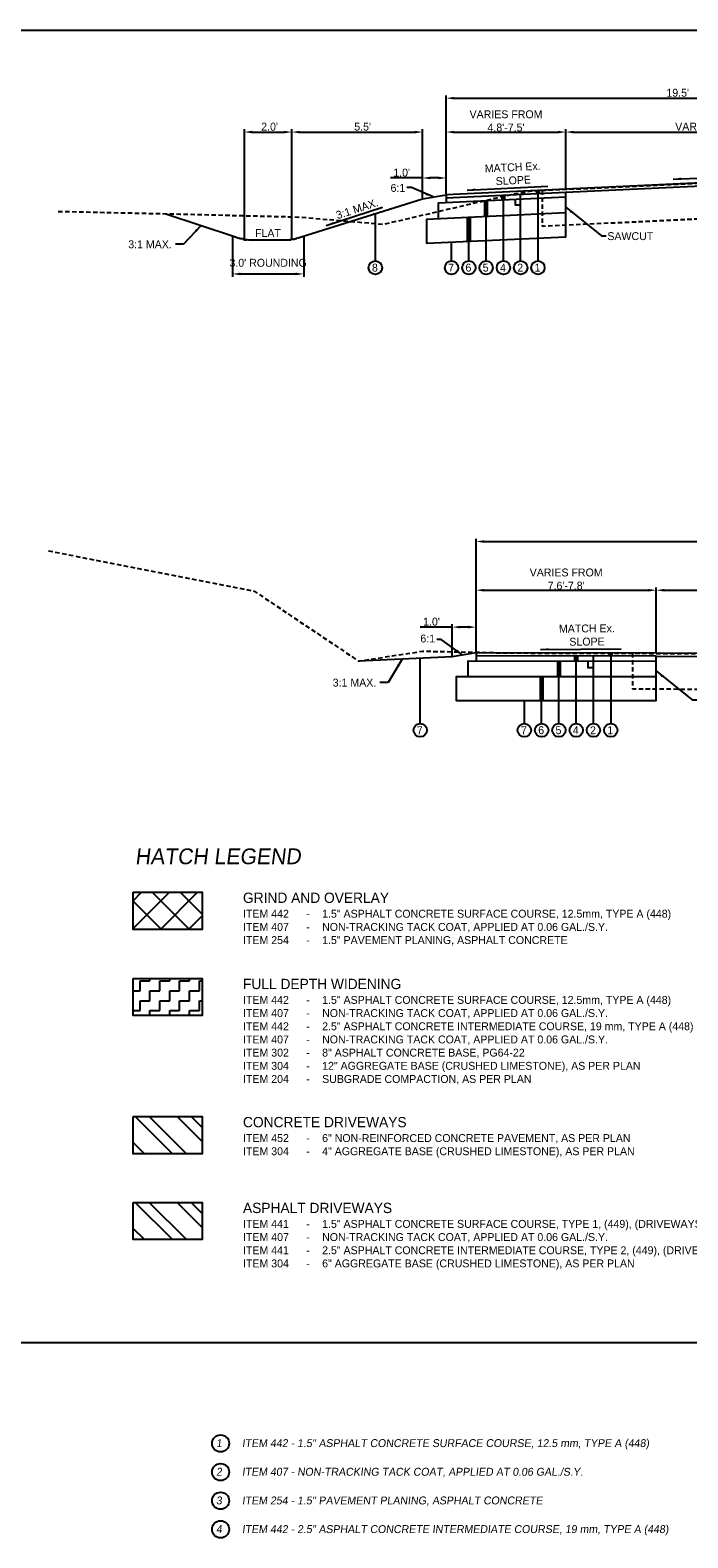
# Model space of a CAD drawing. Header units: feet. Extents: x 8 to 492, y -133 to 111.
# Tile 12 of 14: x 372 to 413, y 16 to 111. Entities that reach past the tile are written whole.
import ezdxf

# ---------------------------------------------------------------- set-up
doc = ezdxf.new("R2010")
doc.units = ezdxf.units.FT
doc.header["$MEASUREMENT"] = 0
doc.linetypes.add('B', pattern=[0.3, 0.25, -0.05])
doc.linetypes.add('OhDOT_USTN2', pattern=[0.11, 0.069, -0.041])
for name, color, linetype in [('D-TITLE', 3, 'Continuous'), ('PM_P_Crosswalk', 7, 'Continuous'), ('SC_Scratch1', 1, 'Continuous'), ('SC_Shading1', 247, 'Continuous'), ('SC_Shading2', 255, 'Continuous'), ('TEXT-DK', 9, 'Continuous'), ('TEXT-LT', 9, 'Continuous'), ('XS_X_Ground_Line', 180, 'OhDOT_USTN2')]:
    doc.layers.add(name, color=color, linetype=linetype)
doc.styles.add('Slanted', font='font31.shx', dxfattribs={"height": 0.1})
doc.styles.get("Standard").update_dxf_attribs({"font": 'font31.shx'})
doc.dimstyles.new('COEC', dxfattribs={"dimscale": 13.9, "dimtxt": 0.18, "dimasz": 0.18, "dimexe": 0.18, "dimexo": 0.0625, "dimgap": 0.09, "dimtad": 1, "dimzin": 0, "dimdsep": 46, "dimtxsty": 'Standard', "dimcen": 0.09, "dimclrd": 256, "dimclre": 256, "dimclrt": 256, "dimaunit": 1, "dimadec": 4, "dimazin": 0, "dimtfac": 1, "dimtofl": 0, "dimtmove": 0, "dimatfit": 3, "dimfxl": 1, "dimtolj": 1, "dimtzin": 0, "dimlwd": -1, "dimlwe": -1, "dimarcsym": 0})

# ---------------------------------------------------------------- blocks, each defined once
blk = doc.blocks.new('*D1147')
at = {"layer": 'Defpoints', "color": 0, "transparency": 16777216}
for p in [(427.341, 106.878), (427.341, 102.136), (398.091, 100.772)]:
    blk.add_point(p, dxfattribs=at)
at = {"layer": 'TEXT-DK', "transparency": 16777216}
for p, q in [((398.091, 100.835), (398.091, 107.058)), ((398.591, 106.878), (426.841, 106.878)), ((427.341, 102.199), (427.341, 107.058))]:
    blk.add_line(p, q, dxfattribs=at)
for points in [[(398.591, 106.961), (398.591, 106.795), (398.091, 106.878)], [(426.841, 106.961), (426.841, 106.795), (427.341, 106.878)]]:
    blk.add_solid(points, dxfattribs=at)
at = {"layer": 'TEXT-DK', "transparency": 16777216, "insert": (412.716, 107.218), "char_height": 0.18, "attachment_point": 5}
blk.add_mtext("\\A1;{\\H2.77778x;19.5'}", dxfattribs=at)
blk = doc.blocks.new('*D1148')
at = {"layer": 'Defpoints', "color": 0, "transparency": 16777216}
for p in [(427.341, 104.735), (405.647, 101.125), (427.341, 101.472)]:
    blk.add_point(p, dxfattribs=at)
at = {"layer": 'TEXT-DK', "transparency": 16777216}
for p, q in [((405.647, 101.187), (405.647, 104.915)), ((427.341, 101.535), (427.341, 104.915)), ((406.147, 104.735), (426.841, 104.735))]:
    blk.add_line(p, q, dxfattribs=at)
for points in [[(406.147, 104.819), (406.147, 104.652), (405.647, 104.735)], [(426.841, 104.819), (426.841, 104.652), (427.341, 104.735)]]:
    blk.add_solid(points, dxfattribs=at)
at = {"layer": 'TEXT-DK', "transparency": 16777216, "insert": (416.494, 105.075), "char_height": 0.18, "attachment_point": 5}
blk.add_mtext("\\A1;{\\H2.77778x;VARIES FROM 12.0'-14.8'}", dxfattribs=at)
blk = doc.blocks.new('*D1149')
at = {"layer": 'Defpoints', "color": 0, "transparency": 16777216}
for p in [(405.647, 104.735), (405.647, 101.125), (398.091, 100.772)]:
    blk.add_point(p, dxfattribs=at)
at = {"layer": 'TEXT-DK', "transparency": 16777216}
for p, q in [((398.091, 100.835), (398.091, 104.915)), ((405.647, 101.187), (405.647, 104.915)), ((398.591, 104.735), (405.147, 104.735))]:
    blk.add_line(p, q, dxfattribs=at)
for points in [[(398.591, 104.819), (398.591, 104.652), (398.091, 104.735)], [(405.147, 104.819), (405.147, 104.652), (405.647, 104.735)]]:
    blk.add_solid(points, dxfattribs=at)
at = {"layer": 'TEXT-DK', "transparency": 16777216, "insert": (401.869, 105.439), "char_height": 0.18, "width": 6.42064, "attachment_point": 5}
blk.add_mtext("\\A1;{\\H2.77778x;VARIES FROM 4.8'-7.5'}", dxfattribs=at)
blk = doc.blocks.new('*D1150')
at = {"layer": 'Defpoints', "color": 0, "transparency": 16777216}
for p in [(398.091, 101.832), (396.591, 100.522), (398.091, 100.772)]:
    blk.add_point(p, dxfattribs=at)
at = {"layer": 'TEXT-DK', "transparency": 16777216}
for p, q in [((396.591, 100.585), (396.591, 102.012)), ((398.091, 100.835), (398.091, 102.012)), ((396.591, 101.832), (394.562, 101.832)), ((397.591, 101.832), (397.091, 101.832))]:
    blk.add_line(p, q, dxfattribs=at)
for points in [[(397.091, 101.916), (397.091, 101.749), (396.591, 101.832)], [(397.591, 101.916), (397.591, 101.749), (398.091, 101.832)]]:
    blk.add_solid(points, dxfattribs=at)
at = {"layer": 'TEXT-DK', "transparency": 16777216, "insert": (395.277, 102.172), "char_height": 0.18, "width": 5.31735, "attachment_point": 5}
blk.add_mtext("\\A1;{\\H2.77778x;1.0'}", dxfattribs=at)
blk = doc.blocks.new('*D1151')
at = {"layer": 'Defpoints', "color": 0, "transparency": 16777216}
for p in [(396.591, 104.735), (396.591, 100.522), (388.341, 97.917)]:
    blk.add_point(p, dxfattribs=at)
at = {"layer": 'TEXT-DK', "transparency": 16777216}
for p, q in [((388.341, 97.98), (388.341, 104.915)), ((396.591, 100.585), (396.591, 104.915)), ((388.841, 104.735), (396.091, 104.735))]:
    blk.add_line(p, q, dxfattribs=at)
for points in [[(388.841, 104.819), (388.841, 104.652), (388.341, 104.735)], [(396.091, 104.819), (396.091, 104.652), (396.591, 104.735)]]:
    blk.add_solid(points, dxfattribs=at)
at = {"layer": 'TEXT-DK', "transparency": 16777216, "insert": (392.812, 105.075), "char_height": 0.18, "width": 6.42064, "attachment_point": 5}
blk.add_mtext("\\A1;{\\H2.77778x;5.5'}", dxfattribs=at)
blk = doc.blocks.new('*D1152')
at = {"layer": 'Defpoints', "color": 0, "transparency": 16777216}
for p in [(388.341, 104.735), (385.341, 97.917), (388.341, 97.917)]:
    blk.add_point(p, dxfattribs=at)
at = {"layer": 'TEXT-DK', "transparency": 16777216}
for p, q in [((385.341, 97.98), (385.341, 104.915)), ((388.341, 97.98), (388.341, 104.915)), ((385.841, 104.735), (387.841, 104.735))]:
    blk.add_line(p, q, dxfattribs=at)
for points in [[(385.841, 104.819), (385.841, 104.652), (385.341, 104.735)], [(387.841, 104.819), (387.841, 104.652), (388.341, 104.735)]]:
    blk.add_solid(points, dxfattribs=at)
at = {"layer": 'TEXT-DK', "transparency": 16777216, "insert": (386.841, 105.075), "char_height": 0.18, "width": 5.31735, "attachment_point": 5}
blk.add_mtext("\\A1;{\\H2.77778x; 2.0'}", dxfattribs=at)
blk = doc.blocks.new('*D1162')
at = {"layer": 'Defpoints', "color": 0, "transparency": 16777216}
for p in [(384.591, 98.167), (389.091, 98.154), (389.091, 95.764)]:
    blk.add_point(p, dxfattribs=at)
at = {"layer": 'TEXT-DK', "transparency": 16777216}
for p, q in [((384.591, 98.105), (384.591, 95.584)), ((389.091, 98.091), (389.091, 95.584)), ((385.091, 95.764), (388.591, 95.764))]:
    blk.add_line(p, q, dxfattribs=at)
for points in [[(385.091, 95.847), (385.091, 95.681), (384.591, 95.764)], [(388.591, 95.847), (388.591, 95.681), (389.091, 95.764)]]:
    blk.add_solid(points, dxfattribs=at)
at = {"layer": 'TEXT-DK', "transparency": 16777216, "insert": (386.841, 96.467), "char_height": 0.18, "width": 5.31735, "attachment_point": 5}
blk.add_mtext("\\A1;{\\H2.77778x;3.0' ROUNDING}", dxfattribs=at)
blk = doc.blocks.new('*D1158')
at = {"layer": 'Defpoints', "color": 0, "transparency": 16777216}
for p in [(429.227, 78.846), (399.977, 71.803), (429.227, 71.772)]:
    blk.add_point(p, dxfattribs=at)
at = {"layer": 'TEXT-DK', "transparency": 16777216}
for p, q in [((399.977, 71.865), (399.977, 79.026)), ((400.477, 78.846), (428.727, 78.846)), ((429.227, 71.835), (429.227, 79.026))]:
    blk.add_line(p, q, dxfattribs=at)
for points in [[(400.477, 78.929), (400.477, 78.763), (399.977, 78.846)], [(428.727, 78.929), (428.727, 78.763), (429.227, 78.846)]]:
    blk.add_solid(points, dxfattribs=at)
at = {"layer": 'TEXT-DK', "transparency": 16777216, "insert": (414.602, 79.186), "char_height": 0.18, "attachment_point": 5}
blk.add_mtext("\\A1;{\\H2.77778x;19.5'}", dxfattribs=at)
blk = doc.blocks.new('*D1159')
at = {"layer": 'Defpoints', "color": 0, "transparency": 16777216}
for p in [(411.361, 75.766), (399.977, 71.803), (411.361, 71.791)]:
    blk.add_point(p, dxfattribs=at)
at = {"layer": 'TEXT-DK', "transparency": 16777216}
for p, q in [((399.977, 71.865), (399.977, 75.946)), ((400.477, 75.766), (410.861, 75.766)), ((411.361, 71.853), (411.361, 75.946))]:
    blk.add_line(p, q, dxfattribs=at)
for points in [[(400.477, 75.849), (400.477, 75.683), (399.977, 75.766)], [(410.861, 75.849), (410.861, 75.683), (411.361, 75.766)]]:
    blk.add_solid(points, dxfattribs=at)
at = {"layer": 'TEXT-DK', "transparency": 16777216, "insert": (405.669, 76.469), "char_height": 0.18, "width": 6.42064, "attachment_point": 5}
blk.add_mtext("\\A1;{\\H2.77778x;VARIES FROM 7.6'-7.8'}", dxfattribs=at)
blk = doc.blocks.new('*D1160')
at = {"layer": 'Defpoints', "color": 0, "transparency": 16777216}
for p in [(429.227, 75.766), (411.362, 71.791), (429.227, 71.772)]:
    blk.add_point(p, dxfattribs=at)
at = {"layer": 'TEXT-DK', "transparency": 16777216}
for p, q in [((411.362, 71.853), (411.362, 75.946)), ((411.862, 75.766), (428.727, 75.766)), ((429.227, 71.835), (429.227, 75.946))]:
    blk.add_line(p, q, dxfattribs=at)
for points in [[(411.862, 75.849), (411.862, 75.683), (411.362, 75.766)], [(428.727, 75.849), (428.727, 75.683), (429.227, 75.766)]]:
    blk.add_solid(points, dxfattribs=at)
at = {"layer": 'TEXT-DK', "transparency": 16777216, "insert": (420.294, 76.106), "char_height": 0.18, "attachment_point": 5}
blk.add_mtext("\\A1;{\\H2.77778x;VARIES FROM 9.9'-11.8'}", dxfattribs=at)
blk = doc.blocks.new('*D1163')
at = {"layer": 'Defpoints', "color": 0, "transparency": 16777216}
for p in [(399.977, 73.435), (398.477, 71.553), (399.977, 71.803)]:
    blk.add_point(p, dxfattribs=at)
at = {"layer": 'TEXT-DK', "transparency": 16777216}
for p, q in [((398.477, 73.435), (396.448, 73.435)), ((398.477, 71.615), (398.477, 73.615)), ((399.477, 73.435), (398.977, 73.435)), ((399.977, 71.865), (399.977, 73.615))]:
    blk.add_line(p, q, dxfattribs=at)
for points in [[(398.977, 73.519), (398.977, 73.352), (398.477, 73.435)], [(399.477, 73.519), (399.477, 73.352), (399.977, 73.435)]]:
    blk.add_solid(points, dxfattribs=at)
at = {"layer": 'TEXT-DK', "transparency": 16777216, "insert": (397.163, 73.775), "char_height": 0.18, "width": 5.31735, "attachment_point": 5}
blk.add_mtext("\\A1;{\\H2.77778x;1.0'}", dxfattribs=at)

msp = doc.modelspace()

# ---------------------------------------------------------------- hatches: boundary and pattern name
at = {"layer": 'SC_Shading1'}
h = msp.add_hatch(dxfattribs=at)
h.set_pattern_fill('ZIGZAG', color=247, scale=5)
h.set_pattern_definition([(0, (0, 161.06374), (0.625, 0.625), [0.625, -0.625]), (90, (0.625, 161.06374), (-0.625, 0.625), [0.625, -0.625])])
h.paths.add_polyline_path([(378.32, 51.218), (382.674, 51.218), (382.674, 48.868), (378.32, 48.868)])
h = msp.add_hatch(dxfattribs=at)
h.set_pattern_fill('ANSI32', color=247, scale=5, angle=90)
h.set_pattern_definition([(135, (0, 161.0637), (-1.325825, -1.325825), []), (135, (5e-17, 161.9476), (-1.325825, -1.325825), [])])
h.paths.add_polyline_path([(378.32, 42.481), (382.674, 42.481), (382.674, 40.132), (378.32, 40.132)])
h = msp.add_hatch(dxfattribs=at)
h.set_pattern_fill('ANSI32', color=247, scale=5, angle=90)
h.set_pattern_definition([(135, (0, 155.6382), (-1.325825, -1.325825), []), (135, (5e-17, 156.522), (-1.325825, -1.325825), [])])
h.paths.add_polyline_path([(378.32, 37.056), (382.674, 37.056), (382.674, 34.706), (378.32, 34.706)])
at = {"layer": 'SC_Shading2'}
h = msp.add_hatch(dxfattribs=at)
h.set_pattern_fill('ANSI37', color=256, scale=10)
h.set_pattern_definition([(45, (0, 162.185), (-0.8838835, 0.8838835), []), (135, (0, 162.185), (-0.8838835, -0.8838835), [])])
h.paths.add_polyline_path([(378.32, 56.666), (382.674, 56.666), (382.674, 54.317), (378.32, 54.317)])

# ---------------------------------------------------------------- linework, layer by layer
at = {"layer": 'PM_P_Crosswalk', "color": 3, "flags": 128}
for points in [[(457.091, 99.549), (457.091, 100.554), (456.591, 100.572), (456.591, 101.072), (445.591, 101.472), (427.341, 102.136), (405.647, 101.125), (398.091, 100.772), (398.091, 100.273)], [(405.647, 99.62), (396.841, 99.209), (396.841, 97.709), (405.646, 98.12), (405.647, 100.937), (427.341, 101.949), (445.591, 101.285), (445.592, 98.467), (457.841, 98.022), (457.841, 99.522)], [(405.647, 100.625), (397.591, 100.249), (397.591, 99.244)], [(398.091, 100.585), (405.647, 100.937)], [(398.477, 71.553), (392.561, 71.285)], [(467.482, 67.506), (459.977, 70.512), (458.477, 70.762), (447.528, 71.14), (429.227, 71.772), (411.362, 71.791), (399.977, 71.803), (398.477, 71.553)], [(411.361, 70.286), (398.727, 70.3), (398.727, 68.8), (411.361, 68.786), (411.361, 71.603), (429.227, 71.585), (447.528, 70.952), (447.529, 68.135), (459.727, 67.714), (459.727, 69.214), (447.529, 69.635)], [(399.977, 71.803), (399.977, 71.303)], [(411.361, 71.603), (399.977, 71.615)], [(399.477, 70.299), (399.477, 71.304), (411.361, 71.291)]]:
    msp.add_lwpolyline(points, dxfattribs=at)
msp.add_lwpolyline([(380.372, 99.573), (384.725, 98.122, 0.080604), (385.99, 97.917), (387.724, 97.917, 0.076613), (388.929, 98.103), (396.591, 100.522), (398.091, 100.772)], format="xyb", dxfattribs=at)
at = {"layer": 'SC_Scratch1'}
msp.add_lwpolyline([(370.658, 111.18), (491.618, 111.18), (491.618, 28.18), (370.658, 28.18)], close=True, dxfattribs=at)
at = {"layer": 'TEXT-DK', "const_width": 0.3}
for points in [[(403.887, 101.052), (403.887, 100.855)], [(400.613, 100.39), (400.613, 99.385)], [(401.704, 100.753), (401.704, 100.441)], [(402.47, 100.513), (402.47, 100.452)], [(402.795, 100.838), (402.795, 100.777)], [(393.615, 99.617), (393.615, 99.555)], [(399.521, 99.334), (399.521, 97.834)], [(398.43, 97.818), (398.43, 97.756)], [(396.45, 71.489), (396.45, 71.428)], [(406.302, 71.609), (406.302, 71.297)], [(407.394, 71.628), (407.394, 71.566)], [(408.485, 71.803), (408.485, 71.606)], [(405.211, 71.298), (405.211, 70.293)], [(407.068, 71.318), (407.068, 71.257)], [(404.12, 70.294), (404.12, 68.794)], [(403.028, 68.823), (403.028, 68.762)]]:
    msp.add_lwpolyline(points, dxfattribs=at)
at = {"layer": 'TEXT-DK'}
for points in [[(403.887, 101.052), (403.887, 96.585)], [(400.613, 96.585), (400.613, 100.39)], [(401.704, 96.585), (401.704, 100.753)], [(402.795, 100.114), (402.47, 100.114), (402.47, 100.477)], [(402.795, 96.585), (402.795, 100.804)], [(393.615, 96.585), (393.615, 99.582)], [(399.521, 96.585), (399.521, 99.334)], [(398.43, 96.585), (398.43, 97.784)], [(406.302, 67.336), (406.302, 71.609)], [(407.394, 67.336), (407.394, 71.608)], [(408.485, 71.803), (408.485, 67.336)], [(396.45, 67.336), (396.45, 71.461)], [(405.211, 67.336), (405.211, 71.298)], [(407.394, 70.866), (407.068, 70.866), (407.068, 71.296)], [(404.12, 67.336), (404.12, 70.294)], [(403.028, 67.336), (403.028, 68.795)]]:
    msp.add_lwpolyline(points, dxfattribs=at)
at = {"layer": 'TEXT-DK', "linetype": 'B', "flags": 128}
msp.add_lwpolyline([(384.591, 98.167), (385.341, 97.917), (388.341, 97.917), (389.091, 98.154)], dxfattribs=at)
at = {"layer": 'TEXT-DK'}
for points in [[(378.32, 56.666), (382.674, 56.666), (382.674, 54.317), (378.32, 54.317)], [(378.32, 51.218), (382.674, 51.218), (382.674, 48.868), (378.32, 48.868)], [(378.32, 42.481), (382.674, 42.481), (382.674, 40.132), (378.32, 40.132)], [(378.32, 37.056), (382.674, 37.056), (382.674, 34.706), (378.32, 34.706)]]:
    msp.add_lwpolyline(points, close=True, dxfattribs=at)
for centre, radius in [((393.615, 96.161), 0.423), ((398.43, 96.161), 0.423), ((399.521, 96.161), 0.423), ((400.613, 96.161), 0.423), ((401.704, 96.161), 0.423), ((402.795, 96.161), 0.423), ((403.887, 96.161), 0.423), ((396.45, 66.913), 0.423), ((403.028, 66.913), 0.423), ((404.12, 66.913), 0.423), ((405.211, 66.913), 0.423), ((406.302, 66.913), 0.423), ((407.394, 66.913), 0.423), ((408.485, 66.913), 0.423), ((383.841, 21.823), 0.538), ((383.841, 20.011), 0.538), ((383.841, 18.199), 0.538), ((383.841, 16.387), 0.538)]:
    msp.add_circle(centre, radius, dxfattribs=at)
at = {"layer": 'TEXT-LT'}
for p, q in [((412.43, 101.76), (420.064, 102.081)), ((399.416, 101.063), (404.51, 101.315)), ((390.502, 98.818), (394.064, 99.982)), ((404.047, 72.019), (409.147, 72.059))]:
    msp.add_line(p, q, dxfattribs=at)
for points in [[(399.915, 101.088), (399.911, 101.171), (399.416, 101.063)], [(412.93, 101.781), (412.926, 101.864), (412.43, 101.76)], [(390.977, 98.973), (390.951, 99.052), (390.502, 98.818)], [(404.547, 72.023), (404.546, 72.106), (404.047, 72.019)]]:
    msp.add_solid(points, dxfattribs=at)
at = {"layer": 'XS_X_Ground_Line', "ltscale": 4, "flags": 128}
for points in [[(373.579, 99.723), (381.277, 99.553), (388.788, 99.365), (394.133, 98.91), (402.385, 100.837), (403.503, 101.011), (427.341, 102.136), (445.591, 101.472), (447.169, 101.415), (455.004, 99.868), (458.841, 99.062), (459.218, 98.983), (465.949, 100.707), (468.694, 101.319), (476.115, 101.886), (482.163, 102.121), (485.457, 102.134)], [(404.146, 101.041), (404.146, 98.789), (427.353, 99.884), (445.509, 99.224), (447.092, 99.166), (447.092, 101.418)], [(372.961, 78.259), (385.967, 75.708), (392.561, 71.285), (396.602, 71.917), (401.981, 71.801), (416.14, 71.761), (429.227, 71.772), (454.727, 70.853), (456.439, 70.332), (460.065, 68.88), (467.213, 67.415), (478.727, 71.185), (480.972, 71.881), (487.033, 72.238)], [(409.861, 71.779), (409.861, 69.529), (416.138, 69.511), (429.187, 69.522), (449.029, 68.807), (449.029, 71.058)]]:
    msp.add_lwpolyline(points, dxfattribs=at)

# ---------------------------------------------------------------- texts
at = {"layer": 'D-TITLE', "style": 'Slanted', "oblique": 7}
msp.add_text('HATCH LEGEND', height=1, rotation=360, dxfattribs=at).set_placement((378.433, 58.441))
at = {"layer": 'TEXT-DK', "style": 'Slanted', "oblique": 7}
for s, p in [('1', (383.555, 21.588)), ('ITEM 442 - 1.5" ASPHALT CONCRETE SURFACE COURSE, 12.5 mm, TYPE A (448)', (385.191, 21.588)), ('2', (383.555, 19.776)), ('ITEM 407 - NON-TRACKING TACK COAT, APPLIED AT 0.06 GAL./S.Y.', (385.191, 19.776)), ('3', (383.555, 17.963)), ('ITEM 254 - 1.5" PAVEMENT PLANING, ASPHALT CONCRETE', (385.191, 17.963)), ('4', (383.555, 16.151)), ('ITEM 442 - 2.5" ASPHALT CONCRETE INTERMEDIATE COURSE, 19 mm, TYPE A (448)', (385.191, 16.151))]:
    msp.add_text(s, height=0.5, dxfattribs=at).set_placement(p)
at = {"layer": 'TEXT-DK', "char_height": 0.5, "attachment_point": 5, "style": 'Slanted'}
for s, insert, width, rotation in [('\\A1;MATCH Ex. SLOPE', (402.311, 102.096), 5.58109, 2.82654), ('\\A1;3:1 MAX.', (392.458, 99.881), 4.39797, 18.09505), ('\\A1;8', (393.587, 96.162), 0.68558, 1.46775), ('\\A1;7', (398.402, 96.162), 0.68558, 1.46775), ('\\A1;6', (399.493, 96.162), 0.68558, 1.46775), ('\\A1;5', (400.584, 96.162), 0.68558, 1.46775), ('\\A1;4', (401.676, 96.162), 0.68558, 1.46775), ('\\A1;2', (402.767, 96.162), 0.68558, 1.46775), ('\\A1;1', (403.859, 96.162), 0.68558, 1.46775), ('\\A1;MATCH Ex. SLOPE', (406.982, 72.931), 5.58109, 0.45395), ('\\A1;7', (396.421, 66.913), 0.68558, 1.46775), ('\\A1;7', (403, 66.913), 0.68558, 1.46775), ('\\A1;6', (404.091, 66.913), 0.68558, 1.46775), ('\\A1;5', (405.183, 66.913), 0.68558, 1.46775), ('\\A1;4', (406.274, 66.913), 0.68558, 1.46775), ('\\A1;2', (407.365, 66.913), 0.68558, 1.46775), ('\\A1;1', (408.457, 66.913), 0.68558, 1.46775)]:
    msp.add_mtext(s, dxfattribs=dict(at, insert=insert, width=width, rotation=rotation))
for s, insert in [('\\A1;6:1', (395.04, 101.203)), ('\\A1;FLAT', (386.831, 98.349)), ('\\A1;SAWCUT', (409.721, 98.152)), ('\\A1;3:1 MAX.', (379.379, 97.634)), ('\\A1;6:1', (396.926, 72.71)), ('\\A1;3:1 MAX.', (392.298, 69.92))]:
    msp.add_mtext(s, dxfattribs=dict(at, insert=insert))
at = {"layer": 'TEXT-DK', "char_height": 0.5, "attachment_point": 1, "style": 'Slanted'}
for s, insert, width in [('\\pxt8,10;{\\H1.3x;GRIND AND OVERLAY\\P}ITEM 442^I-^I1.5" ASPHALT CONCRETE SURFACE COURSE, 12.5mm, TYPE A (448)\\PITEM 407^I-^INON-TRACKING TACK COAT, APPLIED AT 0.06 GAL./S.Y.\\PITEM 254^I-^I1.5" PAVEMENT PLANING, ASPHALT CONCRETE', (385.254, 56.645), 30.2743), ('\\pxt8,10;{\\H1.3x;FULL DEPTH WIDENING\\P}ITEM 442^I-^I1.5" ASPHALT CONCRETE SURFACE COURSE, 12.5mm, TYPE A (448)\\PITEM 407^I-^INON-TRACKING TACK COAT, APPLIED AT 0.06 GAL./S.Y.\\PITEM 442^I-^I2.5" ASPHALT CONCRETE INTERMEDIATE COURSE, 19 mm, TYPE A (448)\\PITEM 407^I-^INON-TRACKING TACK COAT, APPLIED AT 0.06 GAL./S.Y.\\PITEM 302^I-^I8" ASPHALT CONCRETE BASE, PG64-22\\PITEM 304^I-^I12" AGGREGATE BASE (CRUSHED LIMESTONE), AS PER PLAN\\PITEM 204^I-^ISUBGRADE COMPACTION, AS PER PLAN', (385.254, 51.196), 32.76055), ('\\pxt8,10;{\\H1.3x;CONCRETE DRIVEWAYS\\P}ITEM 452^I-^I6" NON-REINFORCED CONCRETE PAVEMENT, AS PER PLAN\\PITEM 304^I-^I4" AGGREGATE BASE (CRUSHED LIMESTONE), AS PER PLAN', (385.254, 42.46), 32.76055), ('\\pxt8,10;{\\H1.3x;ASPHALT DRIVEWAYS\\P}ITEM 441^I-^I1.5" ASPHALT CONCRETE SURFACE COURSE, TYPE 1, (449), (DRIVEWAYS)\\PITEM 407^I-^INON-TRACKING TACK COAT, APPLIED AT 0.06 GAL./S.Y.\\PITEM 441^I-^I2.5" ASPHALT CONCRETE INTERMEDIATE COURSE, TYPE 2, (449), (DRIVEWAYS)\\PITEM 304^I-^I6" AGGREGATE BASE (CRUSHED LIMESTONE), AS PER PLAN', (385.254, 37.034), 34.27755)]:
    msp.add_mtext(s, dxfattribs=dict(at, insert=insert, width=width))

# ---------------------------------------------------------------- dimensions: what is measured, and where the dimension line sits
at = {"layer": 'TEXT-DK'}
for base, p1, p2, text, picture, middle in [((427.341, 106.878), (398.091, 100.772), (427.341, 102.136), "{\\H2.77778x;19.5'}", '*D1147', (412.716, 107.218)), ((427.341, 104.735), (405.647, 101.125), (427.341, 101.472), "{\\H2.77778x;VARIES FROM 12.0'-14.8'}", '*D1148', (416.494, 105.075)), ((388.341, 104.735), (385.341, 97.917), (388.341, 97.917), "{\\H2.77778x; 2.0'}", '*D1152', (386.841, 105.075)), ((389.091, 95.764), (384.591, 98.167), (389.091, 98.154), "{\\H2.77778x;3.0' ROUNDING}", '*D1162', (386.841, 96.467)), ((429.227, 78.846), (399.977, 71.803), (429.227, 71.772), "{\\H2.77778x;19.5'}", '*D1158', (414.602, 79.186)), ((411.361, 75.766), (399.977, 71.803), (411.361, 71.791), "{\\H2.77778x;VARIES FROM 7.6'-7.8'}", '*D1159', (405.669, 76.469)), ((429.227, 75.766), (411.362, 71.791), (429.227, 71.772), "{\\H2.77778x;VARIES FROM 9.9'-11.8'}", '*D1160', (420.294, 76.106))]:
    dim = msp.add_linear_dim(base=base, p1=p1, p2=p2, text=text, dimstyle='COEC', override={"dimscale": 1, "dimtxt": 0.18, "dimasz": 0.5}, dxfattribs=at)
    dim.commit()
    dim.dimension.update_dxf_attribs({"geometry": picture, "text_midpoint": middle})
for base, p1, p2, text, picture, middle in [((405.647, 104.735), (398.091, 100.772), (405.647, 101.125), "{\\H2.77778x;VARIES FROM 4.8'-7.5'}", '*D1149', (401.869, 104.735)), ((396.591, 104.735), (388.341, 97.917), (396.591, 100.522), "{\\H2.77778x;5.5'}", '*D1151', (392.812, 104.735)), ((398.091, 101.832), (396.591, 100.522), (398.091, 100.772), "{\\H2.77778x;1.0'}", '*D1150', (395.277, 101.832)), ((399.977, 73.435), (398.477, 71.553), (399.977, 71.803), "{\\H2.77778x;1.0'}", '*D1163', (397.163, 73.435))]:
    dim = msp.add_linear_dim(base=base, p1=p1, p2=p2, text=text, dimstyle='COEC', override={"dimscale": 1, "dimtxt": 0.18, "dimasz": 0.5}, dxfattribs=at)
    dim.commit()
    dim.dimension.update_dxf_attribs({"geometry": picture, "text_midpoint": middle, "dimtype": 160})

# ---------------------------------------------------------------- leaders
for points in [[(397.263, 100.634), (395.89, 101.234), (395.607, 101.234)], [(405.639, 99.986), (407.894, 98.176), (408.204, 98.174)], [(382.605, 98.829), (381.496, 97.646), (380.985, 97.646)], [(399.149, 71.665), (397.776, 72.659), (397.493, 72.659)], [(395.306, 71.409), (394.415, 69.932), (393.905, 69.932)], [(411.375, 70.64), (413.63, 68.83), (413.94, 68.828)]]:
    msp.add_leader(points, dimstyle='COEC', override={"dimscale": 1, "dimasz": 0.5}, dxfattribs=at)

doc.saveas('drawing.dxf')
